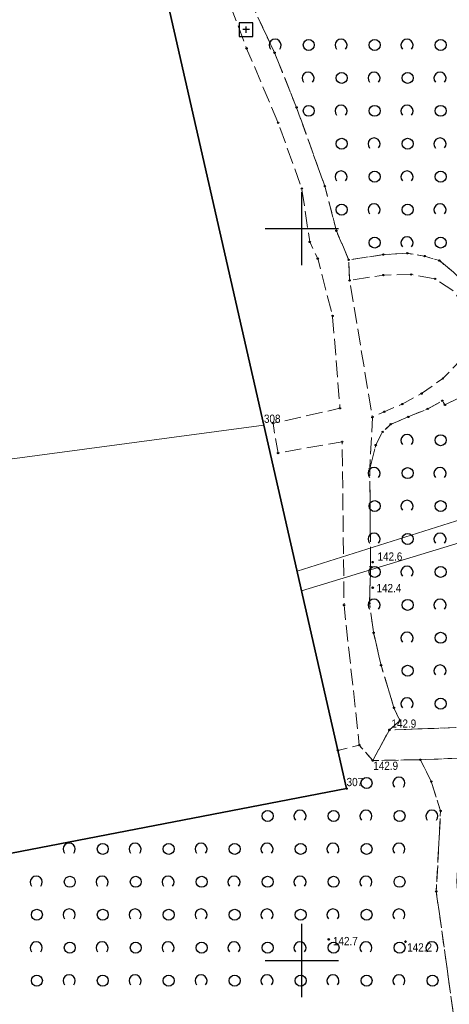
# Model space of a CAD drawing. Header units: metres. Extents: x 5548743 to 5556416, y 5707500 to 5714000.
# Tile 170 of 244: x 5554161 to 5554220, y 5710494 to 5710629. Entities that reach past the tile are written whole.
import ezdxf
from ezdxf.enums import TextEntityAlignment as Align

# ---------------------------------------------------------------- set-up
doc = ezdxf.new("R2010")
doc.units = ezdxf.units.M
for name, pattern in [('1.5_0.75', [2.25, 1.5, -0.75]), ('2.25_0.75', [3, 2.25, -0.75]), ('219-1000', [0])]:
    doc.linetypes.add(name, pattern=pattern)
doc.layers.get('0').update_dxf_attribs({"color": 2, "lineweight": 5})
doc.styles.get("Standard").update_dxf_attribs({"font": 'Working1250', "width": 0.75})

# ---------------------------------------------------------------- blocks, each defined once
blk = doc.blocks.new('203')
at = {"linetype": 'Continuous', "lineweight": 0}
h = blk.add_hatch(color=0, dxfattribs=at)
edge = h.paths.add_edge_path()
edge.add_arc((0, 0), 0.09, 0, 360)
blk = doc.blocks.new('PW01')
at = {"linetype": 'Continuous', "lineweight": 13}
h = blk.add_hatch(color=0, dxfattribs=at)
edge = h.paths.add_edge_path()
edge.add_arc((0, 0), 0.18, 0, 360)
blk = doc.blocks.new('OTZK1')
at = {"color": 0, "linetype": 'Continuous'}
blk.add_circle((0, 0), 0.75, dxfattribs=at)
blk = doc.blocks.new('OTZK2')
at = {"color": 0, "linetype": 'Continuous'}
blk.add_arc((0, 0), 0.825, 318.85, 221.162, dxfattribs=at)
blk = doc.blocks.new('PIKIETAW1891')
at = {"color": 0}
blk.add_circle((0, 0), 0.09, dxfattribs=at)
blk = doc.blocks.new('OSSP')
at = {"color": 0}
for p, q in [((-0.939, 0.938), (-0.939, -0.938)), ((-0.939, 0.938), (-0.939, -0.938)), ((0.936, 0.938), (-0.939, 0.938)), ((0.936, 0.938), (-0.939, 0.938)), ((0.45, 0), (-0.45, 0)), ((0.45, 0), (-0.45, 0)), ((0, -0.45), (0, 0.45)), ((0, -0.45), (0, 0.45)), ((0.936, -0.938), (0.936, 0.938)), ((0.936, -0.938), (0.936, 0.938)), ((-0.939, -0.938), (0.936, -0.938)), ((-0.939, -0.938), (0.936, -0.938))]:
    blk.add_line(p, q, dxfattribs=at)
blk = doc.blocks.new('RAMKA1000K')
at = {"color": 0}
for p, q in [((595, 500), (605, 500)), ((600, 495), (600, 500)), ((600, 95), (600, 105)), ((595, 100), (605, 100)), ((600, 0), (600, 5)), ((595, 0), (605, 0))]:
    blk.add_line(p, q, dxfattribs=at)

msp = doc.modelspace()

# ---------------------------------------------------------------- linework, layer by layer
at = {"layer": '216-obręb ewidencyjny', "color": 7, "linetype": 'CONTINUOUS', "lineweight": 25, "flags": 128}
for points in [[(5553997.99, 5710189.96), (5554045.58, 5710298.8), (5554045.86, 5710307.34), (5554057.42, 5710394.92), (5554056.73, 5710420.22), (5554062.65, 5710434.58), (5554065.94, 5710439.28), (5554090.31, 5710453.78), (5554118.35, 5710480.93), (5554134.42, 5710494.53), (5554153.7, 5710513.41), (5554206.09, 5710523.49), (5554194.81, 5710573.13), (5554178.04, 5710646.86), (5554238.16, 5710658.89), (5554276.91, 5710687.13), (5554288.24, 5710695.38), (5554272.17, 5710738.55)], [(5554272.17, 5710738.55), (5554288.24, 5710695.38), (5554276.91, 5710687.13), (5554238.16, 5710658.89), (5554178.04, 5710646.86), (5554194.81, 5710573.13), (5554206.09, 5710523.49), (5554153.7, 5710513.41), (5554134.42, 5710494.53), (5554118.35, 5710480.93), (5554090.31, 5710453.78), (5554065.94, 5710439.28), (5554062.65, 5710434.58), (5554056.73, 5710420.22), (5554057.42, 5710394.92), (5554045.86, 5710307.34), (5554045.58, 5710298.8), (5553997.99, 5710189.96)]]:
    msp.add_lwpolyline(points, dxfattribs=at)
at = {"layer": '218-kontur użytku gruntowego', "color": 3, "linetype": 'CONTINUOUS', "lineweight": 18, "flags": 128}
for points in [[(5554180.36, 5710636.66), (5554194.81, 5710573.13)], [(5554194.81, 5710573.13), (5554180.36, 5710636.66)], [(5554194.81, 5710573.13), (5553811.3, 5710521.76)], [(5553811.3, 5710521.76), (5554194.81, 5710573.13)], [(5554194.81, 5710573.13), (5554199.34, 5710553.18)], [(5554199.34, 5710553.18), (5554194.81, 5710573.13)], [(5554227.89, 5710562.2), (5554199.34, 5710553.18)], [(5554199.34, 5710553.18), (5554227.89, 5710562.2)], [(5554199.95, 5710550.5), (5554229.37, 5710559.47)], [(5554229.37, 5710559.47), (5554199.95, 5710550.5)], [(5554199.34, 5710553.18), (5554199.95, 5710550.5)], [(5554199.95, 5710550.5), (5554199.34, 5710553.18)], [(5554206.09, 5710523.49), (5554199.95, 5710550.5)], [(5554199.95, 5710550.5), (5554206.09, 5710523.49)], [(5554153.7, 5710513.41), (5554206.09, 5710523.49)], [(5554206.09, 5710523.49), (5554153.7, 5710513.41)]]:
    msp.add_lwpolyline(points, dxfattribs=at)
at = {"layer": '219-działka ewidencyjna', "color": 7, "linetype": '219-1000', "lineweight": 18, "flags": 128}
for points in [[(5554178.04, 5710646.86), (5554194.81, 5710573.13)], [(5554194.81, 5710573.13), (5553811.3, 5710521.76)], [(5554194.81, 5710573.13), (5554206.09, 5710523.49)], [(5554206.09, 5710523.49), (5554153.7, 5710513.41)]]:
    msp.add_lwpolyline(points, dxfattribs=at)
at = {"layer": 'jezdnia', "color": 7, "linetype": '2.25_0.75', "lineweight": 18, "flags": 128}
for points in [[(5554301.85, 5710693.16), (5554292.3, 5710689.13), (5554254.5, 5710663.27), (5554248.46, 5710659.61), (5554238.59, 5710659.21), (5554238.16, 5710658.89), (5554210.82, 5710653.42), (5554209.98, 5710652.89), (5554186.31, 5710645.2), (5554184.85, 5710648.22), (5554181.77, 5710647.6), (5554188.11, 5710636.06), (5554192.45, 5710624.62), (5554196.75, 5710614.47), (5554199.98, 5710605.48), (5554201.06, 5710598.18), (5554202.16, 5710595.91), (5554204.18, 5710588.07), (5554205.19, 5710575.45), (5554196.05, 5710573.4), (5554196.73, 5710569.34), (5554205.49, 5710570.89), (5554205.74, 5710548.57), (5554207.82, 5710529.44), (5554209.66, 5710527.33), (5554211.93, 5710531.51), (5554213.38, 5710532.79), (5554212.56, 5710534.54), (5554210.79, 5710540.34), (5554209.77, 5710544.79), (5554209.22, 5710548.85), (5554209.36, 5710553.78), (5554209.26, 5710567.2), (5554209.62, 5710574.22), (5554206.5, 5710592.93), (5554206.37, 5710595.74), (5554204.7, 5710599.72), (5554203.12, 5710605.81), (5554199.26, 5710616.56), (5554196.26, 5710624.04), (5554188.34, 5710640.83), (5554209.52, 5710647.69), (5554216.14, 5710651.7), (5554224.25, 5710653.14), (5554234.37, 5710653.94), (5554239.58, 5710654.68), (5554250.58, 5710657.15), (5554273.59, 5710672.98), (5554292.99, 5710686.06), (5554292.97, 5710687.18), (5554302.79, 5710691.35), (5554323.51, 5710709.75), (5554326.52, 5710709.16), (5554323.63, 5710713.31), (5554320.22, 5710710.07)], [(5554209.26, 5710567.2), (5554210.07, 5710570.43), (5554211.02, 5710572.24), (5554212.11, 5710573.27), (5554214.51, 5710574.27), (5554217.16, 5710575.38), (5554219.14, 5710576.48), (5554219.52, 5710575.91), (5554221.86, 5710577.12), (5554221.31, 5710578.16), (5554224.21, 5710580.6), (5554224.95, 5710579.98), (5554226.81, 5710581.76), (5554226, 5710582.64), (5554226.06, 5710584.37), (5554225.77, 5710585.73), (5554226.97, 5710585.97), (5554226.23, 5710588.33), (5554225.29, 5710588.3), (5554224.1, 5710589.8), (5554224.92, 5710590.35), (5554223.45, 5710592.57), (5554222.57, 5710592.13), (5554220.69, 5710594.04), (5554218.75, 5710595.63), (5554216.74, 5710596.26), (5554214.37, 5710596.63), (5554211.11, 5710596.45), (5554206.37, 5710595.74), (5554206.5, 5710592.93), (5554211.11, 5710593.66), (5554214.9, 5710593.75), (5554218.18, 5710593.13), (5554220.58, 5710591.56), (5554222, 5710589.7), (5554222.89, 5710587.2), (5554223.14, 5710585.62), (5554222.76, 5710583.71), (5554221.64, 5710582.01), (5554219.23, 5710579.53), (5554216.32, 5710577.46), (5554213.68, 5710576.03), (5554211.23, 5710574.98), (5554209.62, 5710574.22)], [(5554211.93, 5710531.51), (5554209.66, 5710527.33), (5554216.16, 5710527.44), (5554227.29, 5710527.87), (5554231.74, 5710528.44), (5554232, 5710526.95), (5554235.04, 5710527.35), (5554234.82, 5710528.9), (5554245.39, 5710531.1), (5554256.42, 5710534.69), (5554267.04, 5710539.62), (5554265.09, 5710543.16), (5554254.45, 5710538.4), (5554245.25, 5710535.4), (5554234.7, 5710533.19), (5554227.98, 5710532.26), (5554227.82, 5710533.76), (5554224.79, 5710533.5), (5554224.88, 5710531.96)], [(5554216.16, 5710527.44), (5554217.64, 5710524.46), (5554218.92, 5710520.45), (5554218.33, 5710509.44), (5554221.68, 5710485.42), (5554223.28, 5710475.26), (5554224.12, 5710469.93), (5554225.45, 5710461.49), (5554224.5, 5710452.71), (5554221.13, 5710444.69), (5554208.21, 5710426.22), (5554193.5, 5710406.16), (5554179.46, 5710387.79), (5554162.95, 5710373.05), (5554165.73, 5710371.86), (5554183.07, 5710388.06), (5554192.04, 5710400.08), (5554208.67, 5710422.4), (5554223.76, 5710443.66), (5554227.93, 5710456.64), (5554227.79, 5710464.27), (5554226.3, 5710473.02), (5554225.4, 5710478.28), (5554224.02, 5710486.38), (5554221.12, 5710510.69), (5554221.67, 5710519.63), (5554223.68, 5710524.66), (5554227.29, 5710527.87)]]:
    msp.add_lwpolyline(points, close=True, dxfattribs=at)
at = {"layer": 'zadrzewienie  zakrzewienie', "color": 7, "linetype": '1.5_0.75', "lineweight": 18, "flags": 128}
for points in [[(5554234.7, 5710533.19), (5554245.25, 5710535.4), (5554254.45, 5710538.4), (5554265.09, 5710543.16), (5554264.99, 5710543.5), (5554256.25, 5710548.22), (5554252.27, 5710550.62), (5554250.56, 5710552.65), (5554248.92, 5710556.62), (5554247.4, 5710564.93), (5554247.51, 5710576.75), (5554246.75, 5710577.8), (5554246.41, 5710577.35), (5554244.06, 5710575.11), (5554238.49, 5710572.43), (5554237.8, 5710575.05), (5554243.94, 5710577.45), (5554244.09, 5710578.28), (5554244.07, 5710578.75), (5554247.18, 5710583.79), (5554246.43, 5710592.08), (5554245.56, 5710596.99), (5554243.89, 5710600.81), (5554241.41, 5710605.02), (5554235.37, 5710607.75), (5554231.34, 5710610.66), (5554227.97, 5710615.15), (5554224.8, 5710621.71), (5554224.14, 5710627.4), (5554225.34, 5710631.1), (5554227.48, 5710635.01), (5554231.29, 5710638.14), (5554236.1, 5710639.54), (5554239.87, 5710639.74), (5554239.4, 5710644.13), (5554239.46, 5710650.75), (5554240.5, 5710652.6), (5554241.81, 5710653.76), (5554239.58, 5710654.68), (5554234.37, 5710653.94), (5554224.25, 5710653.14), (5554216.14, 5710651.7), (5554209.52, 5710647.69), (5554188.34, 5710640.83), (5554196.26, 5710624.04), (5554199.26, 5710616.56), (5554203.12, 5710605.81), (5554204.7, 5710599.72), (5554206.37, 5710595.74), (5554211.11, 5710596.45), (5554214.37, 5710596.63), (5554216.74, 5710596.26), (5554218.75, 5710595.63), (5554220.69, 5710594.04), (5554222.57, 5710592.13), (5554223.45, 5710592.57), (5554224.92, 5710590.35), (5554224.1, 5710589.8), (5554225.29, 5710588.3), (5554226.23, 5710588.33), (5554226.97, 5710585.97), (5554225.77, 5710585.73), (5554226.06, 5710584.37), (5554226, 5710582.64), (5554226.81, 5710581.76), (5554224.95, 5710579.98), (5554224.21, 5710580.6), (5554221.31, 5710578.16), (5554221.86, 5710577.12), (5554219.52, 5710575.91), (5554219.14, 5710576.48), (5554217.16, 5710575.38), (5554214.51, 5710574.27), (5554212.11, 5710573.27), (5554211.02, 5710572.24), (5554210.07, 5710570.43), (5554209.26, 5710567.2), (5554209.36, 5710553.78), (5554209.22, 5710548.85), (5554209.77, 5710544.79), (5554210.79, 5710540.34), (5554212.56, 5710534.54), (5554213.38, 5710532.79), (5554211.93, 5710531.51), (5554224.88, 5710531.96), (5554224.79, 5710533.5), (5554227.82, 5710533.76), (5554227.98, 5710532.26)], [(5554209.66, 5710527.33), (5554207.82, 5710529.44), (5554204.9, 5710528.71), (5554206.09, 5710523.49), (5554153.7, 5710513.41), (5554134.42, 5710494.53), (5554118.35, 5710480.93), (5554090.31, 5710453.78), (5554065.94, 5710439.28), (5554062.65, 5710434.58), (5554056.73, 5710420.22), (5554057.34, 5710394.33), (5554067.25, 5710377.84), (5554072.54, 5710372.5), (5554076.84, 5710370.21), (5554081.11, 5710369.02), (5554094.49, 5710368.64), (5554121.84, 5710367.11), (5554139.34, 5710365.12), (5554149.44, 5710362.8), (5554161.61, 5710358.27), (5554171.52, 5710351.92), (5554179.94, 5710340.44), (5554190.82, 5710314.04), (5554194.32, 5710309.17), (5554195.23, 5710310.03), (5554232.07, 5710343.99), (5554240.55, 5710334.99), (5554265.89, 5710358.74), (5554282.4, 5710349.17), (5554292.48, 5710342.31), (5554304.26, 5710328.81), (5554306.12, 5710338.85), (5554311.76, 5710348.16), (5554320.23, 5710366.98), (5554335.34, 5710405.83), (5554341.01, 5710420.02), (5554341.49, 5710420.99), (5554332.19, 5710433.4), (5554323.12, 5710411.99), (5554323.67, 5710411.09), (5554321.24, 5710410.44), (5554319.33, 5710412.29), (5554329.4, 5710436.75), (5554322.15, 5710453.89), (5554308.96, 5710444.96), (5554292.36, 5710431.8), (5554283.91, 5710425.75), (5554283.01, 5710426.91), (5554277.88, 5710423.34), (5554280.98, 5710399.35), (5554272.92, 5710386.93), (5554262.58, 5710370.41), (5554252.31, 5710361.92), (5554250.75, 5710363.62), (5554261.02, 5710372.02), (5554268.28, 5710383.82), (5554271.9, 5710389.79), (5554278.79, 5710399.71), (5554276, 5710413.8), (5554275.14, 5710417.83), (5554274.92, 5710423.09), (5554275.96, 5710427.32), (5554278.49, 5710432.51), (5554260.02, 5710455.13), (5554255.69, 5710459.76), (5554253.8, 5710462.83), (5554253.23, 5710465.71), (5554253.86, 5710468.95), (5554250.94, 5710472.32), (5554239.53, 5710481.7), (5554234.47, 5710486.87), (5554228.28, 5710475.83), (5554224.12, 5710469.93), (5554226.3, 5710473.02), (5554227.79, 5710464.27), (5554227.93, 5710456.64), (5554223.76, 5710443.66), (5554208.67, 5710422.4), (5554192.04, 5710400.08), (5554183.07, 5710388.06), (5554165.73, 5710371.86), (5554162.95, 5710373.05), (5554179.46, 5710387.79), (5554193.5, 5710406.16), (5554208.21, 5710426.22), (5554221.13, 5710444.69), (5554224.5, 5710452.71), (5554225.45, 5710461.49), (5554224.12, 5710469.93), (5554182.13, 5710410.39), (5554177.06, 5710403.36), (5554169.13, 5710394.8), (5554149.87, 5710375.77), (5554148.35, 5710377.11), (5554147.84, 5710376.61), (5554146.05, 5710378.36), (5554175.82, 5710407.64), (5554232.93, 5710489.01), (5554229.21, 5710494.16), (5554227.51, 5710499.08), (5554224.87, 5710505.33), (5554224.66, 5710509.11), (5554227.53, 5710513.98), (5554233.01, 5710517.44), (5554249.88, 5710523.85), (5554266.47, 5710532.61), (5554271.82, 5710536.43), (5554268.46, 5710539.75), (5554267.34, 5710539.23), (5554267.04, 5710539.62), (5554256.42, 5710534.69), (5554245.39, 5710531.1), (5554234.82, 5710528.9), (5554235.04, 5710527.35), (5554232, 5710526.95), (5554231.74, 5710528.44), (5554227.29, 5710527.87), (5554223.68, 5710524.66), (5554221.67, 5710519.63), (5554221.12, 5710510.69), (5554224.02, 5710486.38), (5554225.4, 5710478.28), (5554223.28, 5710475.26), (5554221.68, 5710485.42), (5554218.33, 5710509.44), (5554218.92, 5710520.45), (5554217.64, 5710524.46), (5554216.16, 5710527.44)]]:
    msp.add_lwpolyline(points, close=True, dxfattribs=at)

# ---------------------------------------------------------------- block references
at = {"layer": '203-punkt graniczny', "color": 7, "linetype": 'CONTINUOUS', "lineweight": 18}
for p in [(5554194.81, 5710573.13), (5554206.09, 5710523.49)]:
    msp.add_blockref('203', p, dxfattribs=at)
at = {"layer": 'pikieta naturalna', "color": 7, "linetype": 'CONTINUOUS', "lineweight": 13}
for p in [(5554209.65, 5710554.43), (5554209.66, 5710550.94), (5554211.93, 5710531.51), (5554209.66, 5710527.33), (5554203.66, 5710502.89), (5554214.13, 5710502.58)]:
    msp.add_blockref('PW01', p, dxfattribs=at)
at = {"layer": 'Punkt roboczy BDOT GESUT K1', "color": 6, "linetype": 'CONTINUOUS', "lineweight": 18}
for p in [(5554192.45, 5710624.62), (5554196.26, 5710624.04), (5554196.26, 5710624.04), (5554199.26, 5710616.56), (5554199.26, 5710616.56), (5554196.75, 5710614.47), (5554199.98, 5710605.48), (5554203.12, 5710605.81), (5554203.12, 5710605.81), (5554204.7, 5710599.72), (5554204.7, 5710599.72), (5554201.06, 5710598.18), (5554214.37, 5710596.63), (5554214.37, 5710596.63), (5554202.16, 5710595.91), (5554206.37, 5710595.74), (5554206.37, 5710595.74), (5554206.37, 5710595.74), (5554211.11, 5710596.45), (5554211.11, 5710596.45), (5554216.74, 5710596.26), (5554216.74, 5710596.26), (5554218.75, 5710595.63), (5554218.75, 5710595.63), (5554206.5, 5710592.93), (5554206.5, 5710592.93), (5554211.11, 5710593.66), (5554214.9, 5710593.75), (5554218.18, 5710593.13), (5554204.18, 5710588.07), (5554219.23, 5710579.53), (5554216.32, 5710577.46), (5554219.14, 5710576.48), (5554219.14, 5710576.48), (5554205.19, 5710575.45), (5554213.68, 5710576.03), (5554217.16, 5710575.38), (5554217.16, 5710575.38), (5554219.52, 5710575.91), (5554219.52, 5710575.91), (5554209.62, 5710574.22), (5554209.62, 5710574.22), (5554211.23, 5710574.98), (5554214.51, 5710574.27), (5554214.51, 5710574.27), (5554196.05, 5710573.4), (5554212.11, 5710573.27), (5554212.11, 5710573.27), (5554211.02, 5710572.24), (5554211.02, 5710572.24), (5554205.49, 5710570.89), (5554210.07, 5710570.43), (5554210.07, 5710570.43), (5554196.73, 5710569.34), (5554209.26, 5710567.2), (5554209.26, 5710567.2), (5554209.26, 5710567.2), (5554209.36, 5710553.78), (5554209.36, 5710553.78), (5554209.65, 5710554.43), (5554209.66, 5710550.94), (5554205.74, 5710548.57), (5554209.22, 5710548.85), (5554209.22, 5710548.85), (5554209.77, 5710544.79), (5554209.77, 5710544.79), (5554210.79, 5710540.34), (5554210.79, 5710540.34), (5554212.56, 5710534.54), (5554212.56, 5710534.54), (5554213.38, 5710532.79), (5554213.38, 5710532.79), (5554211.93, 5710531.51), (5554211.93, 5710531.51), (5554211.93, 5710531.51), (5554211.93, 5710531.51), (5554207.82, 5710529.44), (5554207.82, 5710529.44), (5554204.9, 5710528.71), (5554209.66, 5710527.33), (5554209.66, 5710527.33), (5554209.66, 5710527.33), (5554209.66, 5710527.33), (5554216.16, 5710527.44), (5554216.16, 5710527.44), (5554216.16, 5710527.44), (5554217.64, 5710524.46), (5554217.64, 5710524.46), (5554206.09, 5710523.49), (5554218.92, 5710520.45), (5554218.92, 5710520.45), (5554218.33, 5710509.44), (5554218.33, 5710509.44), (5554203.66, 5710502.89), (5554214.13, 5710502.58)]:
    msp.add_blockref('PIKIETAW1891', p, dxfattribs=at)
at = {"layer": 'Szczegółowa osnowa geodezyjna pozioma', "color": 7, "linetype": 'CONTINUOUS', "lineweight": 13}
msp.add_blockref('OSSP', (5554192.374, 5710627.189), dxfattribs=at)
at = {"layer": 'Wstawianie ramki sekcyjnej z opisem', "color": 7, "linetype": 'CONTINUOUS', "lineweight": 13}
for p in [(5553600, 5710500), (5553600, 5710500), (5553600, 5710500), (5553600, 5710500), (5553600, 5710000), (5553600, 5710000), (5553600, 5710000), (5553600, 5710000)]:
    msp.add_blockref('RAMKA1000K', p, dxfattribs=at)
at = {"layer": 'zadrzewienie  zakrzewienie', "color": 7, "linetype": 'CONTINUOUS', "lineweight": 18}
for name, p in [('OTZK2', (5554196.339, 5710625.062)), ('OTZK1', (5554200.926, 5710625.096)), ('OTZK2', (5554205.339, 5710625.062)), ('OTZK1', (5554209.926, 5710625.096)), ('OTZK2', (5554214.339, 5710625.062)), ('OTZK1', (5554218.926, 5710625.096)), ('OTZK2', (5554200.839, 5710620.562)), ('OTZK1', (5554205.426, 5710620.596)), ('OTZK2', (5554209.839, 5710620.562)), ('OTZK1', (5554214.426, 5710620.596)), ('OTZK2', (5554218.839, 5710620.562)), ('OTZK2', (5554205.339, 5710616.062)), ('OTZK2', (5554214.339, 5710616.062)), ('OTZK1', (5554200.926, 5710616.096)), ('OTZK1', (5554209.926, 5710616.096)), ('OTZK1', (5554218.926, 5710616.096)), ('OTZK1', (5554205.426, 5710611.596)), ('OTZK2', (5554209.839, 5710611.562)), ('OTZK1', (5554214.426, 5710611.596)), ('OTZK2', (5554218.839, 5710611.562)), ('OTZK2', (5554205.339, 5710607.062)), ('OTZK1', (5554209.926, 5710607.096)), ('OTZK2', (5554214.339, 5710607.062)), ('OTZK1', (5554218.926, 5710607.096)), ('OTZK2', (5554209.839, 5710602.562)), ('OTZK2', (5554218.839, 5710602.562)), ('OTZK1', (5554205.426, 5710602.596)), ('OTZK1', (5554214.426, 5710602.596)), ('OTZK1', (5554209.926, 5710598.096)), ('OTZK2', (5554214.339, 5710598.062)), ('OTZK1', (5554218.926, 5710598.096)), ('OTZK2', (5554214.339, 5710571.062)), ('OTZK1', (5554218.926, 5710571.096)), ('OTZK2', (5554209.839, 5710566.562)), ('OTZK1', (5554214.426, 5710566.596)), ('OTZK2', (5554218.839, 5710566.562)), ('OTZK1', (5554209.926, 5710562.096)), ('OTZK2', (5554214.339, 5710562.062)), ('OTZK1', (5554218.926, 5710562.096)), ('OTZK2', (5554209.839, 5710557.562)), ('OTZK1', (5554214.426, 5710557.596)), ('OTZK2', (5554218.839, 5710557.562)), ('OTZK1', (5554209.926, 5710553.096)), ('OTZK2', (5554214.339, 5710553.062)), ('OTZK1', (5554218.926, 5710553.096)), ('OTZK2', (5554209.839, 5710548.562)), ('OTZK1', (5554214.426, 5710548.596)), ('OTZK2', (5554218.839, 5710548.562)), ('OTZK2', (5554214.339, 5710544.062)), ('OTZK1', (5554218.926, 5710544.096)), ('OTZK1', (5554214.426, 5710539.596)), ('OTZK2', (5554218.839, 5710539.562)), ('OTZK2', (5554214.339, 5710535.062)), ('OTZK1', (5554218.926, 5710535.096)), ('OTZK1', (5554208.816, 5710524.256)), ('OTZK2', (5554213.229, 5710524.222)), ('OTZK1', (5554195.316, 5710519.756)), ('OTZK2', (5554199.729, 5710519.722)), ('OTZK1', (5554204.316, 5710519.756)), ('OTZK2', (5554208.729, 5710519.722)), ('OTZK1', (5554213.316, 5710519.756)), ('OTZK2', (5554217.729, 5710519.722)), ('OTZK2', (5554168.229, 5710515.222)), ('OTZK1', (5554172.816, 5710515.256)), ('OTZK2', (5554177.229, 5710515.222)), ('OTZK1', (5554181.816, 5710515.256)), ('OTZK2', (5554186.229, 5710515.222)), ('OTZK1', (5554190.816, 5710515.256)), ('OTZK2', (5554195.229, 5710515.222)), ('OTZK1', (5554199.816, 5710515.256)), ('OTZK2', (5554204.229, 5710515.222)), ('OTZK1', (5554208.816, 5710515.256)), ('OTZK2', (5554213.229, 5710515.222)), ('OTZK2', (5554163.729, 5710510.722)), ('OTZK1', (5554168.316, 5710510.756)), ('OTZK2', (5554172.729, 5710510.722)), ('OTZK1', (5554177.316, 5710510.756)), ('OTZK2', (5554181.729, 5710510.722)), ('OTZK1', (5554186.316, 5710510.756)), ('OTZK2', (5554190.729, 5710510.722)), ('OTZK1', (5554195.316, 5710510.756)), ('OTZK2', (5554199.729, 5710510.722)), ('OTZK1', (5554204.316, 5710510.756)), ('OTZK2', (5554208.729, 5710510.722)), ('OTZK1', (5554213.316, 5710510.756)), ('OTZK1', (5554163.816, 5710506.256)), ('OTZK2', (5554168.229, 5710506.222)), ('OTZK1', (5554172.816, 5710506.256)), ('OTZK2', (5554177.229, 5710506.222)), ('OTZK1', (5554181.816, 5710506.256)), ('OTZK2', (5554186.229, 5710506.222)), ('OTZK1', (5554190.816, 5710506.256)), ('OTZK2', (5554195.229, 5710506.222)), ('OTZK1', (5554199.816, 5710506.256)), ('OTZK2', (5554204.229, 5710506.222)), ('OTZK1', (5554208.816, 5710506.256)), ('OTZK2', (5554213.229, 5710506.222)), ('OTZK2', (5554163.729, 5710501.722)), ('OTZK2', (5554172.729, 5710501.722)), ('OTZK2', (5554181.729, 5710501.722)), ('OTZK2', (5554190.729, 5710501.722)), ('OTZK2', (5554199.729, 5710501.722)), ('OTZK2', (5554208.729, 5710501.722)), ('OTZK2', (5554217.729, 5710501.722)), ('OTZK1', (5554168.316, 5710501.756)), ('OTZK1', (5554177.316, 5710501.756)), ('OTZK1', (5554186.316, 5710501.756)), ('OTZK1', (5554195.316, 5710501.756)), ('OTZK1', (5554204.316, 5710501.756)), ('OTZK1', (5554213.316, 5710501.756)), ('OTZK1', (5554163.816, 5710497.256)), ('OTZK2', (5554168.229, 5710497.222)), ('OTZK1', (5554172.816, 5710497.256)), ('OTZK2', (5554177.229, 5710497.222)), ('OTZK1', (5554181.816, 5710497.256)), ('OTZK2', (5554186.229, 5710497.222)), ('OTZK1', (5554190.816, 5710497.256)), ('OTZK2', (5554195.229, 5710497.222)), ('OTZK1', (5554199.816, 5710497.256)), ('OTZK2', (5554204.229, 5710497.222)), ('OTZK1', (5554208.816, 5710497.256)), ('OTZK2', (5554213.229, 5710497.222)), ('OTZK1', (5554217.816, 5710497.256))]:
    msp.add_blockref(name, p, dxfattribs=at)

# ---------------------------------------------------------------- texts
at = {"layer": '203-punkt graniczny-Atr103', "color": 7, "width": 0.9}
for s, p in [('308', (5554194.81, 5710573.13)), ('308', (5554194.81, 5710573.13)), ('307', (5554206.09, 5710523.49)), ('307', (5554206.09, 5710523.49))]:
    msp.add_text(s, height=1.125, dxfattribs=at).set_placement(p, align=Align.BOTTOM_LEFT)
at = {"layer": 'pikieta naturalna-Atr2', "color": 7, "width": 0.9}
for s, p in [('142.6', (5554210.31, 5710554.64)), ('142.4', (5554210.17, 5710550.33)), ('142.9', (5554212.21, 5710531.81)), ('142.9', (5554209.73, 5710526.05)), ('142.7', (5554204.23, 5710502.1))]:
    msp.add_text(s, height=1.125, dxfattribs=at).set_placement(p)
msp.add_text('142.2', height=1.125, dxfattribs=at).set_placement((5554214.36, 5710502.36), align=Align.TOP_LEFT)

doc.saveas('drawing.dxf')
